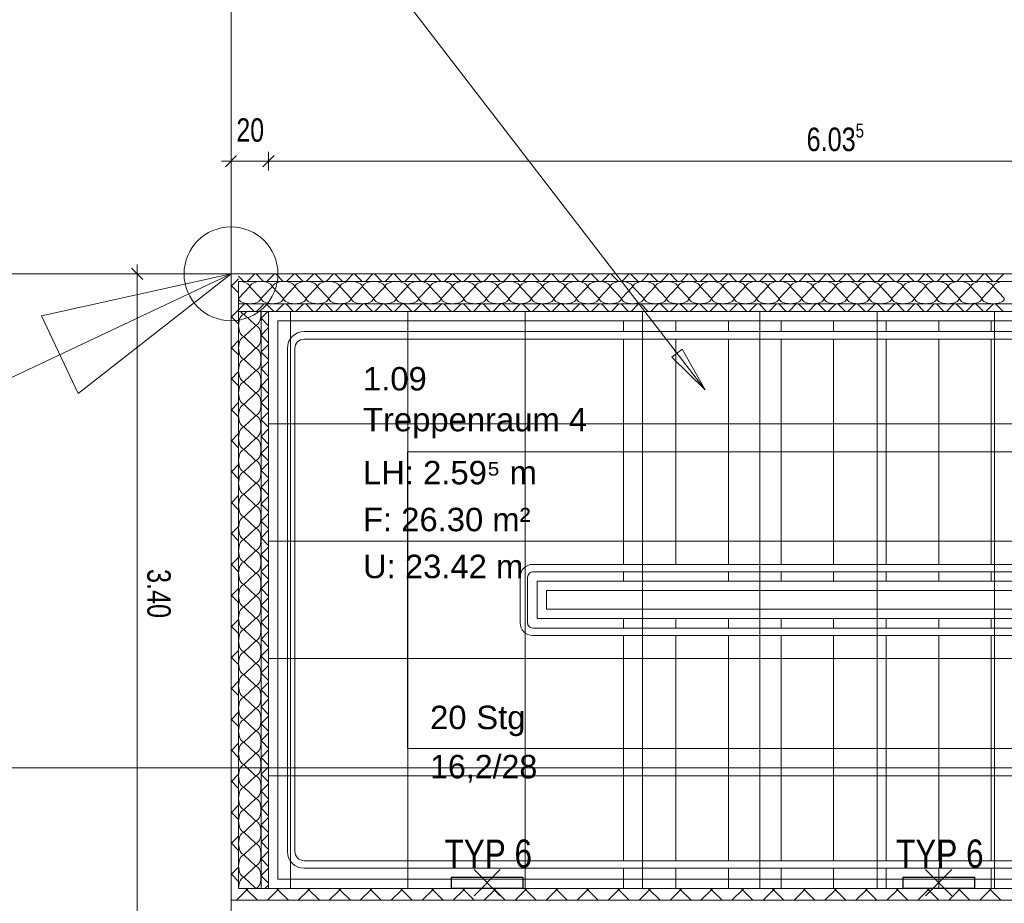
# Model space of a CAD drawing. Extents: x 1101 to 1942, y 41 to 882.
# Tile 70 of 104: x 1280 to 1385, y 690 to 785. Entities that reach past the tile are written whole.
import ezdxf
from ezdxf.lldxf.tags import DXFTag

# ---------------------------------------------------------------- set-up
doc = ezdxf.new("R2010")
doc.units = 0
doc.layers.get('0').update_dxf_attribs({"lineweight": 13})
for name, color, linetype, lineweight in [('Axen', 7, 'Continuous', 25), ('Beschriftung', 7, 'Continuous', 25), ('BI_X_Geometrie', 7, 'Continuous', 13), ('Deckenspiegel', 7, 'Continuous', 25), ('Fullfläche', 7, 'Continuous', 25), ('Maßlinien', 7, 'Continuous', 25), ('Räume', 7, 'Continuous', 25), ('Treppen', 7, 'Continuous', 25), ('Wände', 7, 'Continuous', 25)]:
    doc.layers.add(name, color=color, linetype=linetype, lineweight=lineweight)
doc.layers.add('BI_E_Licht', color=7, linetype='Continuous', lineweight=25, true_color=0xff6600)
doc.layers.add('X_Einfuegepunkt-A01FN4SOLQ', color=3, linetype='Continuous', lineweight=25, true_color=0x00ff00)
doc.styles.get("Standard").update_dxf_attribs({"font": 'arial.ttf'})
tags = doc.linetypes.add('ALL_S25', pattern=[0.001, 0, -0.001]).pattern_tags.tags
tags[6:7] = [DXFTag(74, 4), DXFTag(75, 0), DXFTag(340, '0'), DXFTag(46, 1.0), DXFTag(50, 0.0), DXFTag(44, 0.0), DXFTag(45, 0.0)]
tags[4:5] = [DXFTag(74, 4), DXFTag(75, 0), DXFTag(340, '0'), DXFTag(46, 1.0), DXFTag(50, 0.0), DXFTag(44, 0.0), DXFTag(45, 0.0)]

# ---------------------------------------------------------------- blocks, each defined once
blk = doc.blocks.new('Referenz-A03CP7TX1H', base_point=(1202.26, 90.13))
at = {"layer": 'Axen', "color": 0, "linetype": 'ALL_S25', "lineweight": -2, "ltscale": 0.13}
for p, q in [((1302.3, 90.13), (1302.3, 825.65)), ((1661.9, 757.45), (1222.39, 757.45))]:
    blk.add_line(p, q, dxfattribs=at)
at = {"layer": 'Beschriftung', "color": 0, "lineweight": -2}
for p, q in [((1352.8, 745.1), (1293.91, 821.6)), ((1349.26, 748.56), (1350.37, 749.41)), ((1349.26, 748.56), (1350.37, 749.41)), ((1349.81, 748.99), (1349.6, 749.26)), ((1350.37, 749.41), (1352.8, 745.1)), ((1350.37, 749.41), (1352.8, 745.1)), ((1352.8, 745.1), (1349.26, 748.56)), ((1352.8, 745.1), (1349.26, 748.56))]:
    blk.add_line(p, q, dxfattribs=at)
at = {"layer": 'Deckenspiegel', "color": 0, "lineweight": -2}
for p, q in [((1473.5, 753.45), (1306.3, 753.45)), ((1306.3, 753.45), (1306.3, 691.95)), ((1308.65, 691.95), (1308.65, 753.45)), ((1321.15, 691.95), (1321.15, 753.45)), ((1333.65, 691.95), (1333.65, 753.45)), ((1346.15, 691.95), (1346.15, 753.45)), ((1358.65, 691.95), (1358.65, 753.45)), ((1371.15, 691.95), (1371.15, 753.45)), ((1383.65, 691.95), (1383.65, 753.45)), ((1306.3, 741.45), (1473.5, 741.45)), ((1306.3, 728.95), (1473.5, 728.95)), ((1306.3, 716.45), (1473.5, 716.45)), ((1306.3, 703.95), (1473.5, 703.95)), ((1306.3, 691.95), (1473.5, 691.95))]:
    blk.add_line(p, q, dxfattribs=at)
at = {"layer": 'Fullfläche', "color": 0, "lineweight": -2}
for p, q in [((1304.82, 757.45), (1304.02, 756.65)), ((1304.97, 757.45), (1305.77, 756.65)), ((1306.92, 757.45), (1306.12, 756.65)), ((1307.07, 757.45), (1307.87, 756.65)), ((1309.02, 757.45), (1308.22, 756.65)), ((1309.17, 757.45), (1309.97, 756.65)), ((1311.12, 757.45), (1310.32, 756.65)), ((1311.27, 757.45), (1312.07, 756.65)), ((1313.22, 757.45), (1312.42, 756.65)), ((1313.37, 757.45), (1314.17, 756.65)), ((1315.32, 757.45), (1314.52, 756.65)), ((1315.47, 757.45), (1316.27, 756.65)), ((1317.42, 757.45), (1316.62, 756.65)), ((1317.57, 757.45), (1318.37, 756.65)), ((1319.52, 757.45), (1318.72, 756.65)), ((1319.67, 757.45), (1320.47, 756.65)), ((1321.62, 757.45), (1320.82, 756.65)), ((1321.77, 757.45), (1322.57, 756.65)), ((1323.72, 757.45), (1322.92, 756.65)), ((1323.87, 757.45), (1324.67, 756.65)), ((1325.82, 757.45), (1325.02, 756.65)), ((1325.97, 757.45), (1326.77, 756.65)), ((1327.92, 757.45), (1327.12, 756.65)), ((1328.07, 757.45), (1328.87, 756.65)), ((1330.02, 757.45), (1329.22, 756.65)), ((1330.17, 757.45), (1330.97, 756.65)), ((1332.12, 757.45), (1331.32, 756.65)), ((1332.27, 757.45), (1333.07, 756.65)), ((1334.22, 757.45), (1333.42, 756.65)), ((1334.37, 757.45), (1335.17, 756.65)), ((1336.32, 757.45), (1335.52, 756.65)), ((1336.47, 757.45), (1337.27, 756.65)), ((1338.42, 757.45), (1337.62, 756.65)), ((1338.57, 757.45), (1339.37, 756.65)), ((1340.52, 757.45), (1339.72, 756.65)), ((1340.67, 757.45), (1341.47, 756.65)), ((1342.62, 757.45), (1341.82, 756.65)), ((1342.77, 757.45), (1343.57, 756.65)), ((1344.72, 757.45), (1343.92, 756.65)), ((1344.87, 757.45), (1345.67, 756.65)), ((1346.82, 757.45), (1346.02, 756.65)), ((1346.97, 757.45), (1347.77, 756.65)), ((1348.92, 757.45), (1348.12, 756.65)), ((1349.07, 757.45), (1349.87, 756.65)), ((1351.02, 757.45), (1350.22, 756.65)), ((1351.17, 757.45), (1351.97, 756.65)), ((1353.12, 757.45), (1352.32, 756.65)), ((1353.27, 757.45), (1354.07, 756.65)), ((1355.22, 757.45), (1354.42, 756.65)), ((1355.37, 757.45), (1356.17, 756.65)), ((1357.32, 757.45), (1356.52, 756.65)), ((1357.47, 757.45), (1358.27, 756.65)), ((1359.42, 757.45), (1358.62, 756.65)), ((1359.57, 757.45), (1360.37, 756.65)), ((1361.52, 757.45), (1360.72, 756.65)), ((1361.67, 757.45), (1362.47, 756.65)), ((1363.62, 757.45), (1362.82, 756.65)), ((1363.77, 757.45), (1364.57, 756.65)), ((1365.72, 757.45), (1364.92, 756.65)), ((1365.87, 757.45), (1366.67, 756.65)), ((1367.82, 757.45), (1367.02, 756.65)), ((1367.97, 757.45), (1368.77, 756.65)), ((1369.92, 757.45), (1369.12, 756.65)), ((1370.07, 757.45), (1370.87, 756.65)), ((1372.02, 757.45), (1371.22, 756.65)), ((1372.17, 757.45), (1372.97, 756.65)), ((1374.12, 757.45), (1373.32, 756.65)), ((1374.27, 757.45), (1375.07, 756.65)), ((1376.22, 757.45), (1375.42, 756.65)), ((1376.37, 757.45), (1377.17, 756.65)), ((1378.32, 757.45), (1377.52, 756.65)), ((1378.47, 757.45), (1379.27, 756.65)), ((1380.42, 757.45), (1379.62, 756.65)), ((1380.57, 757.45), (1381.37, 756.65)), ((1382.52, 757.45), (1381.72, 756.65)), ((1382.67, 757.45), (1383.47, 756.65)), ((1384.62, 757.45), (1383.82, 756.65)), ((1302.3, 756.13), (1303.1, 756.93)), ((1303.1, 757.21), (1303.67, 756.65)), ((1302.3, 756.21), (1303.1, 755.41)), ((1303.12, 754.85), (1304.27, 756.05)), ((1304.32, 756.05), (1305.47, 754.85)), ((1305.52, 754.85), (1306.67, 756.05)), ((1306.72, 756.05), (1307.87, 754.85)), ((1307.92, 754.85), (1309.07, 756.05)), ((1309.12, 756.05), (1310.27, 754.85)), ((1310.32, 754.85), (1311.47, 756.05)), ((1311.52, 756.05), (1312.67, 754.85)), ((1312.72, 754.85), (1313.87, 756.05)), ((1313.92, 756.05), (1315.07, 754.85)), ((1315.12, 754.85), (1316.27, 756.05)), ((1316.32, 756.05), (1317.47, 754.85)), ((1317.52, 754.85), (1318.67, 756.05)), ((1318.72, 756.05), (1319.87, 754.85)), ((1319.92, 754.85), (1321.07, 756.05)), ((1321.12, 756.05), (1322.27, 754.85)), ((1322.32, 754.85), (1323.47, 756.05)), ((1323.52, 756.05), (1324.67, 754.85)), ((1324.72, 754.85), (1325.87, 756.05)), ((1325.92, 756.05), (1327.07, 754.85)), ((1327.12, 754.85), (1328.27, 756.05)), ((1328.32, 756.05), (1329.47, 754.85)), ((1329.52, 754.85), (1330.67, 756.05)), ((1330.72, 756.05), (1331.87, 754.85)), ((1331.92, 754.85), (1333.07, 756.05)), ((1333.12, 756.05), (1334.27, 754.85)), ((1334.32, 754.85), (1335.47, 756.05)), ((1335.52, 756.05), (1336.67, 754.85)), ((1336.72, 754.85), (1337.87, 756.05)), ((1337.92, 756.05), (1339.07, 754.85)), ((1339.12, 754.85), (1340.27, 756.05)), ((1340.32, 756.05), (1341.47, 754.85)), ((1341.52, 754.85), (1342.67, 756.05)), ((1342.72, 756.05), (1343.87, 754.85)), ((1343.92, 754.85), (1345.07, 756.05)), ((1345.12, 756.05), (1346.27, 754.85)), ((1346.32, 754.85), (1347.47, 756.05)), ((1347.52, 756.05), (1348.67, 754.85)), ((1348.72, 754.85), (1349.87, 756.05)), ((1349.92, 756.05), (1351.07, 754.85)), ((1351.12, 754.85), (1352.27, 756.05)), ((1352.32, 756.05), (1353.47, 754.85)), ((1353.52, 754.85), (1354.67, 756.05)), ((1354.72, 756.05), (1355.87, 754.85)), ((1355.92, 754.85), (1357.07, 756.05)), ((1357.12, 756.05), (1358.27, 754.85)), ((1358.32, 754.85), (1359.47, 756.05)), ((1359.52, 756.05), (1360.67, 754.85)), ((1360.72, 754.85), (1361.87, 756.05)), ((1361.92, 756.05), (1363.07, 754.85)), ((1363.12, 754.85), (1364.27, 756.05)), ((1364.32, 756.05), (1365.47, 754.85)), ((1365.52, 754.85), (1366.67, 756.05)), ((1366.72, 756.05), (1367.87, 754.85)), ((1367.92, 754.85), (1369.07, 756.05)), ((1369.12, 756.05), (1370.27, 754.85)), ((1370.32, 754.85), (1371.47, 756.05)), ((1371.52, 756.05), (1372.67, 754.85)), ((1372.72, 754.85), (1373.87, 756.05)), ((1373.92, 756.05), (1375.07, 754.85)), ((1375.12, 754.85), (1376.27, 756.05)), ((1376.32, 756.05), (1377.47, 754.85)), ((1377.52, 754.85), (1378.67, 756.05)), ((1378.72, 756.05), (1379.87, 754.85)), ((1379.92, 754.85), (1381.07, 756.05)), ((1381.12, 756.05), (1382.27, 754.85)), ((1382.32, 754.85), (1383.47, 756.05)), ((1383.52, 756.05), (1384.67, 754.85)), ((1303.1, 753.62), (1303.73, 754.25)), ((1304.76, 753.45), (1303.96, 754.25)), ((1305.02, 753.45), (1305.83, 754.25)), ((1306.86, 753.45), (1306.06, 754.25)), ((1307.12, 753.45), (1307.93, 754.25)), ((1308.96, 753.45), (1308.16, 754.25)), ((1309.22, 753.45), (1310.03, 754.25)), ((1311.06, 753.45), (1310.26, 754.25)), ((1311.32, 753.45), (1312.13, 754.25)), ((1313.16, 753.45), (1312.36, 754.25)), ((1313.42, 753.45), (1314.23, 754.25)), ((1315.26, 753.45), (1314.46, 754.25)), ((1315.52, 753.45), (1316.33, 754.25)), ((1317.36, 753.45), (1316.56, 754.25)), ((1317.62, 753.45), (1318.43, 754.25)), ((1319.46, 753.45), (1318.66, 754.25)), ((1319.72, 753.45), (1320.52, 754.25)), ((1321.56, 753.45), (1320.76, 754.25)), ((1321.82, 753.45), (1322.62, 754.25)), ((1323.66, 753.45), (1322.86, 754.25)), ((1323.92, 753.45), (1324.72, 754.25)), ((1325.76, 753.45), (1324.96, 754.25)), ((1326.02, 753.45), (1326.82, 754.25)), ((1327.86, 753.45), (1327.06, 754.25)), ((1328.12, 753.45), (1328.92, 754.25)), ((1329.96, 753.45), (1329.16, 754.25)), ((1330.22, 753.45), (1331.02, 754.25)), ((1332.06, 753.45), (1331.26, 754.25)), ((1332.32, 753.45), (1333.12, 754.25)), ((1334.16, 753.45), (1333.36, 754.25)), ((1334.42, 753.45), (1335.22, 754.25)), ((1336.26, 753.45), (1335.46, 754.25)), ((1336.52, 753.45), (1337.32, 754.25)), ((1338.36, 753.45), (1337.56, 754.25)), ((1338.62, 753.45), (1339.42, 754.25)), ((1340.46, 753.45), (1339.66, 754.25)), ((1340.72, 753.45), (1341.52, 754.25)), ((1342.56, 753.45), (1341.76, 754.25)), ((1342.82, 753.45), (1343.62, 754.25)), ((1344.66, 753.45), (1343.86, 754.25)), ((1344.92, 753.45), (1345.72, 754.25)), ((1346.76, 753.45), (1345.96, 754.25)), ((1347.02, 753.45), (1347.82, 754.25)), ((1348.86, 753.45), (1348.06, 754.25)), ((1349.12, 753.45), (1349.92, 754.25)), ((1350.96, 753.45), (1350.16, 754.25)), ((1351.22, 753.45), (1352.02, 754.25)), ((1353.06, 753.45), (1352.26, 754.25)), ((1353.32, 753.45), (1354.12, 754.25)), ((1355.16, 753.45), (1354.36, 754.25)), ((1355.42, 753.45), (1356.22, 754.25)), ((1357.26, 753.45), (1356.46, 754.25)), ((1357.52, 753.45), (1358.32, 754.25)), ((1359.36, 753.45), (1358.56, 754.25)), ((1359.62, 753.45), (1360.42, 754.25)), ((1361.46, 753.45), (1360.66, 754.25)), ((1361.72, 753.45), (1362.52, 754.25)), ((1363.56, 753.45), (1362.76, 754.25)), ((1363.82, 753.45), (1364.62, 754.25)), ((1365.66, 753.45), (1364.86, 754.25)), ((1365.92, 753.45), (1366.72, 754.25)), ((1367.76, 753.45), (1366.96, 754.25)), ((1368.02, 753.45), (1368.82, 754.25)), ((1369.86, 753.45), (1369.06, 754.25)), ((1370.12, 753.45), (1370.92, 754.25)), ((1371.96, 753.45), (1371.16, 754.25)), ((1372.22, 753.45), (1373.02, 754.25)), ((1374.06, 753.45), (1373.26, 754.25)), ((1374.32, 753.45), (1375.12, 754.25)), ((1376.16, 753.45), (1375.36, 754.25)), ((1376.42, 753.45), (1377.22, 754.25)), ((1378.26, 753.45), (1377.46, 754.25)), ((1378.52, 753.45), (1379.32, 754.25)), ((1380.36, 753.45), (1379.56, 754.25)), ((1380.62, 753.45), (1381.42, 754.25)), ((1382.46, 753.45), (1381.66, 754.25)), ((1382.72, 753.45), (1383.52, 754.25)), ((1384.56, 753.45), (1383.76, 754.25)), ((1302.3, 752.83), (1303.1, 753.63)), ((1303.7, 753.17), (1303.99, 753.45)), ((1305.5, 752.73), (1306.22, 753.45)), ((1302.3, 752.91), (1303.1, 752.11)), ((1304.9, 751.97), (1303.7, 753.12)), ((1305.5, 752.71), (1306.3, 751.91)), ((1303.7, 750.77), (1304.9, 751.92)), ((1305.5, 750.93), (1306.3, 751.72)), ((1302.3, 749.53), (1303.1, 750.33)), ((1304.9, 749.57), (1303.7, 750.72)), ((1305.5, 750.91), (1306.3, 750.11)), ((1302.3, 749.61), (1303.1, 748.81)), ((1303.7, 748.37), (1304.9, 749.52)), ((1305.5, 749.13), (1306.3, 749.92)), ((1305.5, 749.11), (1306.3, 748.31)), ((1304.9, 747.17), (1303.7, 748.32)), ((1305.5, 747.33), (1306.3, 748.12)), ((1302.3, 746.23), (1303.1, 747.03)), ((1303.7, 745.97), (1304.9, 747.12)), ((1305.5, 747.31), (1306.3, 746.51)), ((1302.3, 746.31), (1303.1, 745.51)), ((1304.9, 744.77), (1303.7, 745.92)), ((1305.5, 745.53), (1306.3, 746.32)), ((1305.5, 745.51), (1306.3, 744.71)), ((1303.7, 743.57), (1304.9, 744.72)), ((1305.5, 743.73), (1306.3, 744.52)), ((1302.3, 742.93), (1303.1, 743.73)), ((1302.3, 743.01), (1303.1, 742.21)), ((1304.9, 742.37), (1303.7, 743.52)), ((1305.5, 743.71), (1306.3, 742.91)), ((1305.5, 741.93), (1306.3, 742.72)), ((1303.7, 741.17), (1304.9, 742.32)), ((1305.5, 741.91), (1306.3, 741.11)), ((1304.9, 739.97), (1303.7, 741.12)), ((1305.5, 740.13), (1306.3, 740.92)), ((1302.3, 739.63), (1303.1, 740.43)), ((1302.3, 739.71), (1303.1, 738.91)), ((1303.7, 738.77), (1304.9, 739.92)), ((1305.5, 740.11), (1306.3, 739.31)), ((1304.9, 737.57), (1303.7, 738.72)), ((1305.5, 738.33), (1306.3, 739.12)), ((1303.7, 736.37), (1304.9, 737.52)), ((1305.5, 738.31), (1306.3, 737.51)), ((1302.3, 736.33), (1303.1, 737.13)), ((1302.3, 736.41), (1303.1, 735.61)), ((1305.5, 736.53), (1306.3, 737.32)), ((1305.5, 736.51), (1306.3, 735.71)), ((1304.9, 735.17), (1303.7, 736.32)), ((1305.5, 734.73), (1306.3, 735.52)), ((1303.7, 733.97), (1304.9, 735.12)), ((1305.5, 734.71), (1306.3, 733.91)), ((1302.3, 733.03), (1303.1, 733.83)), ((1304.9, 732.77), (1303.7, 733.92)), ((1305.5, 732.93), (1306.3, 733.72)), ((1302.3, 733.11), (1303.1, 732.31)), ((1303.7, 731.57), (1304.9, 732.72)), ((1305.5, 732.91), (1306.3, 732.11)), ((1304.9, 730.37), (1303.7, 731.52)), ((1305.5, 731.13), (1306.3, 731.92)), ((1302.3, 729.73), (1303.1, 730.53)), ((1303.7, 729.17), (1304.9, 730.32)), ((1305.5, 731.11), (1306.3, 730.31)), ((1305.5, 729.33), (1306.3, 730.12)), ((1302.3, 729.81), (1303.1, 729.01)), ((1304.9, 727.97), (1303.7, 729.12)), ((1305.5, 729.31), (1306.3, 728.51)), ((1305.5, 727.53), (1306.3, 728.32)), ((1302.3, 726.43), (1303.1, 727.23)), ((1303.7, 726.77), (1304.9, 727.92)), ((1305.5, 727.51), (1306.3, 726.71)), ((1302.3, 726.51), (1303.1, 725.71)), ((1304.9, 725.57), (1303.7, 726.72)), ((1305.5, 725.73), (1306.3, 726.52)), ((1303.7, 724.37), (1304.9, 725.52)), ((1305.5, 725.71), (1306.3, 724.91)), ((1302.3, 723.13), (1303.1, 723.93)), ((1304.9, 723.17), (1303.7, 724.32)), ((1305.5, 723.93), (1306.3, 724.72)), ((1305.5, 723.91), (1306.3, 723.11)), ((1302.3, 723.21), (1303.1, 722.41)), ((1303.7, 721.97), (1304.9, 723.12)), ((1305.5, 722.13), (1306.3, 722.92)), ((1304.9, 720.77), (1303.7, 721.92)), ((1305.5, 722.11), (1306.3, 721.31)), ((1303.7, 719.57), (1304.9, 720.72)), ((1305.5, 720.33), (1306.3, 721.12)), ((1302.3, 719.83), (1303.1, 720.63)), ((1302.3, 719.91), (1303.1, 719.11)), ((1305.5, 720.31), (1306.3, 719.51)), ((1304.9, 718.37), (1303.7, 719.52)), ((1305.5, 718.53), (1306.3, 719.32)), ((1303.7, 717.17), (1304.9, 718.32)), ((1305.5, 718.51), (1306.3, 717.71)), ((1305.5, 716.73), (1306.3, 717.52)), ((1302.3, 716.53), (1303.1, 717.33)), ((1302.3, 716.61), (1303.1, 715.81)), ((1304.9, 715.97), (1303.7, 717.12)), ((1305.5, 716.71), (1306.3, 715.91)), ((1303.7, 714.77), (1304.9, 715.92)), ((1305.5, 714.93), (1306.3, 715.72)), ((1304.9, 713.57), (1303.7, 714.72)), ((1305.5, 714.91), (1306.3, 714.11)), ((1302.3, 713.23), (1303.1, 714.03)), ((1303.7, 712.37), (1304.9, 713.52)), ((1305.5, 713.12), (1306.3, 713.92)), ((1302.3, 713.31), (1303.1, 712.51)), ((1304.9, 711.17), (1303.7, 712.32)), ((1305.5, 713.11), (1306.3, 712.31)), ((1305.5, 711.32), (1306.3, 712.12)), ((1305.5, 711.31), (1306.3, 710.51)), ((1302.3, 709.93), (1303.1, 710.73)), ((1303.7, 709.97), (1304.9, 711.12)), ((1305.5, 709.52), (1306.3, 710.32)), ((1302.3, 710.01), (1303.1, 709.21)), ((1304.9, 708.77), (1303.7, 709.92)), ((1305.5, 709.51), (1306.3, 708.71)), ((1303.7, 707.57), (1304.9, 708.72)), ((1305.5, 707.72), (1306.3, 708.52)), ((1302.3, 706.63), (1303.1, 707.43)), ((1304.9, 706.37), (1303.7, 707.52)), ((1305.5, 707.71), (1306.3, 706.91)), ((1302.3, 706.71), (1303.1, 705.91)), ((1303.7, 705.17), (1304.9, 706.32)), ((1305.5, 705.92), (1306.3, 706.72)), ((1304.9, 703.97), (1303.7, 705.12)), ((1305.5, 705.91), (1306.3, 705.11)), ((1302.3, 703.33), (1303.1, 704.13)), ((1303.7, 702.77), (1304.9, 703.92)), ((1305.5, 704.12), (1306.3, 704.92)), ((1305.5, 704.11), (1306.3, 703.31)), ((1302.3, 703.41), (1303.1, 702.61)), ((1305.5, 702.32), (1306.3, 703.12)), ((1304.9, 701.57), (1303.7, 702.72)), ((1305.5, 702.31), (1306.3, 701.51)), ((1302.31, 700.03), (1303.11, 700.83)), ((1303.7, 700.37), (1304.9, 701.52)), ((1305.5, 700.52), (1306.3, 701.32)), ((1302.31, 700.1), (1303.11, 699.31)), ((1304.9, 699.17), (1303.7, 700.32)), ((1305.5, 700.51), (1306.3, 699.71)), ((1303.7, 697.97), (1304.9, 699.12)), ((1305.5, 698.72), (1306.3, 699.52)), ((1305.5, 698.71), (1306.3, 697.91)), ((1304.9, 696.77), (1303.7, 697.92)), ((1305.5, 696.92), (1306.3, 697.72)), ((1302.31, 696.73), (1303.11, 697.53)), ((1302.31, 696.8), (1303.11, 696.01)), ((1303.7, 695.57), (1304.9, 696.72)), ((1305.5, 696.91), (1306.3, 696.11)), ((1304.9, 694.37), (1303.7, 695.52)), ((1305.5, 695.12), (1306.3, 695.92)), ((1305.5, 695.11), (1306.3, 694.31)), ((1302.31, 693.43), (1303.11, 694.23)), ((1302.31, 693.5), (1303.11, 692.7)), ((1303.7, 693.17), (1304.9, 694.32)), ((1305.5, 693.32), (1306.3, 694.12)), ((1304.9, 691.97), (1303.7, 693.12)), ((1305.5, 693.31), (1306.3, 692.51)), ((1303.99, 691.82), (1302.87, 690.7)), ((1303.86, 691.95), (1303.99, 691.82)), ((1304.12, 691.95), (1304, 691.82)), ((1304, 691.82), (1305.12, 690.7)), ((1305.92, 691.95), (1306.3, 692.32)), ((1307.29, 691.82), (1306.17, 690.7)), ((1307.16, 691.95), (1307.29, 691.82)), ((1307.42, 691.95), (1307.3, 691.82)), ((1307.3, 691.82), (1308.42, 690.7)), ((1310.59, 691.82), (1309.47, 690.7)), ((1310.46, 691.95), (1310.59, 691.82)), ((1310.72, 691.95), (1310.6, 691.82)), ((1310.6, 691.82), (1311.72, 690.7)), ((1313.89, 691.82), (1312.77, 690.7)), ((1313.76, 691.95), (1313.89, 691.82)), ((1314.02, 691.95), (1313.9, 691.82)), ((1313.9, 691.82), (1315.02, 690.7)), ((1317.19, 691.82), (1316.07, 690.7)), ((1317.06, 691.95), (1317.19, 691.82)), ((1317.32, 691.95), (1317.2, 691.82)), ((1317.2, 691.82), (1318.31, 690.7)), ((1320.49, 691.82), (1319.37, 690.7)), ((1320.36, 691.95), (1320.49, 691.82)), ((1320.62, 691.95), (1320.5, 691.82)), ((1320.5, 691.82), (1321.61, 690.7)), ((1323.79, 691.82), (1322.67, 690.7)), ((1323.66, 691.95), (1323.79, 691.82)), ((1323.92, 691.95), (1323.8, 691.82)), ((1323.8, 691.82), (1324.91, 690.7)), ((1327.09, 691.82), (1325.97, 690.7)), ((1326.96, 691.95), (1327.09, 691.82)), ((1327.22, 691.95), (1327.1, 691.82)), ((1327.1, 691.82), (1328.21, 690.7)), ((1330.39, 691.82), (1329.27, 690.7)), ((1330.26, 691.95), (1330.39, 691.82)), ((1330.52, 691.95), (1330.4, 691.82)), ((1330.4, 691.82), (1331.51, 690.7)), ((1333.69, 691.82), (1332.57, 690.7)), ((1333.56, 691.95), (1333.69, 691.82)), ((1333.82, 691.95), (1333.7, 691.82)), ((1333.7, 691.82), (1334.81, 690.7)), ((1336.99, 691.82), (1335.87, 690.7)), ((1336.86, 691.95), (1336.99, 691.82)), ((1337.12, 691.95), (1337, 691.82)), ((1337, 691.82), (1338.11, 690.7)), ((1340.29, 691.82), (1339.17, 690.7)), ((1340.16, 691.95), (1340.29, 691.82)), ((1340.42, 691.95), (1340.3, 691.82)), ((1340.3, 691.82), (1341.41, 690.7)), ((1343.59, 691.82), (1342.47, 690.7)), ((1343.46, 691.95), (1343.59, 691.82)), ((1343.72, 691.95), (1343.6, 691.82)), ((1343.6, 691.82), (1344.71, 690.7)), ((1346.89, 691.82), (1345.77, 690.7)), ((1346.76, 691.95), (1346.89, 691.82)), ((1347.02, 691.95), (1346.9, 691.82)), ((1346.9, 691.82), (1348.01, 690.7)), ((1350.19, 691.82), (1349.07, 690.7)), ((1350.06, 691.95), (1350.19, 691.82)), ((1350.32, 691.95), (1350.2, 691.82)), ((1350.2, 691.82), (1351.31, 690.7)), ((1353.49, 691.82), (1352.37, 690.7)), ((1353.36, 691.95), (1353.49, 691.82)), ((1353.62, 691.95), (1353.5, 691.82)), ((1353.5, 691.82), (1354.61, 690.7)), ((1356.79, 691.82), (1355.67, 690.7)), ((1356.66, 691.95), (1356.79, 691.82)), ((1356.92, 691.95), (1356.8, 691.82)), ((1356.8, 691.82), (1357.91, 690.7)), ((1360.09, 691.82), (1358.98, 690.7)), ((1359.96, 691.95), (1360.09, 691.82)), ((1360.22, 691.95), (1360.1, 691.82)), ((1360.1, 691.82), (1361.21, 690.7)), ((1363.39, 691.82), (1362.28, 690.7)), ((1363.26, 691.95), (1363.39, 691.82)), ((1363.52, 691.95), (1363.4, 691.82)), ((1363.4, 691.82), (1364.51, 690.7)), ((1366.69, 691.82), (1365.58, 690.7)), ((1366.56, 691.95), (1366.69, 691.82)), ((1366.82, 691.95), (1366.7, 691.82)), ((1366.7, 691.82), (1367.81, 690.71)), ((1369.99, 691.82), (1368.88, 690.71)), ((1369.86, 691.95), (1369.99, 691.82)), ((1370.12, 691.95), (1370, 691.82)), ((1370, 691.82), (1371.11, 690.71)), ((1373.29, 691.82), (1372.18, 690.71)), ((1373.16, 691.95), (1373.29, 691.82)), ((1373.42, 691.95), (1373.3, 691.82)), ((1373.3, 691.82), (1374.41, 690.71)), ((1376.59, 691.82), (1375.48, 690.71)), ((1376.46, 691.95), (1376.59, 691.82)), ((1376.72, 691.95), (1376.6, 691.82)), ((1376.6, 691.82), (1377.71, 690.71)), ((1379.89, 691.82), (1378.78, 690.71)), ((1379.76, 691.95), (1379.89, 691.82)), ((1380.02, 691.95), (1379.9, 691.82)), ((1379.9, 691.82), (1381.01, 690.71)), ((1383.19, 691.82), (1382.08, 690.71)), ((1383.07, 691.95), (1383.19, 691.82)), ((1383.32, 691.95), (1383.2, 691.82)), ((1383.2, 691.82), (1384.31, 690.71)), ((1302.87, 690.7), (1303.11, 690.93))]:
    blk.add_line(p, q, dxfattribs=at)
for centre, major_axis, start_param, end_param in [((1303.1, 756.05), (1.18, 0), 0, 1.570795), ((1305.5, 756.05), (1.18, 0), 1.570796, 3.141593), ((1305.5, 756.05), (1.18, 0), 0, 1.570796), ((1307.9, 756.05), (1.18, 0), 1.570796, 3.141593), ((1307.9, 756.05), (1.18, 0), 0, 1.570796), ((1310.3, 756.05), (1.18, 0), 1.570796, 3.141593), ((1310.3, 756.05), (1.18, 0), 0, 1.570796), ((1312.7, 756.05), (1.18, 0), 1.570796, 3.141593), ((1312.7, 756.05), (1.18, 0), 0, 1.570796), ((1315.1, 756.05), (1.18, 0), 1.570796, 3.141593), ((1315.1, 756.05), (1.18, 0), 0, 1.570796), ((1317.5, 756.05), (1.18, 0), 1.570796, 3.141593), ((1317.5, 756.05), (1.18, 0), 0, 1.570796), ((1319.9, 756.05), (1.18, 0), 1.570796, 3.141593), ((1319.9, 756.05), (1.18, 0), 0, 1.570796), ((1322.3, 756.05), (1.18, 0), 1.570796, 3.141593), ((1322.3, 756.05), (1.18, 0), 0, 1.570796), ((1324.7, 756.05), (1.18, 0), 1.570796, 3.141593), ((1324.7, 756.05), (1.18, 0), 0, 1.570796), ((1327.1, 756.05), (1.18, 0), 1.570796, 3.141593), ((1327.1, 756.05), (1.18, 0), 0, 1.570796), ((1329.5, 756.05), (1.18, 0), 1.570796, 3.141593), ((1329.5, 756.05), (1.18, 0), 0, 1.570796), ((1331.9, 756.05), (1.18, 0), 1.570796, 3.141593), ((1331.9, 756.05), (1.18, 0), 0, 1.570796), ((1334.3, 756.05), (1.18, 0), 1.570796, 3.141593), ((1334.3, 756.05), (1.18, 0), 0, 1.570796), ((1336.7, 756.05), (1.18, 0), 1.570796, 3.141593), ((1336.7, 756.05), (1.18, 0), 0, 1.570796), ((1339.1, 756.05), (1.18, 0), 1.570796, 3.141593), ((1339.1, 756.05), (1.18, 0), 0, 1.570796), ((1341.5, 756.05), (1.18, 0), 1.570796, 3.141593), ((1341.5, 756.05), (1.18, 0), 0, 1.570796), ((1343.9, 756.05), (1.18, 0), 1.570796, 3.141593), ((1343.9, 756.05), (1.18, 0), 0, 1.570796), ((1346.3, 756.05), (1.18, 0), 1.570796, 3.141593), ((1346.3, 756.05), (1.18, 0), 0, 1.570796), ((1348.7, 756.05), (1.18, 0), 1.570796, 3.141593), ((1348.7, 756.05), (1.18, 0), 0, 1.570796), ((1351.1, 756.05), (1.18, 0), 1.570796, 3.141593), ((1351.1, 756.05), (1.18, 0), 0, 1.570796), ((1353.5, 756.05), (1.18, 0), 1.570796, 3.141593), ((1353.5, 756.05), (1.18, 0), 0, 1.570796), ((1355.9, 756.05), (1.18, 0), 1.570796, 3.141593), ((1355.9, 756.05), (1.18, 0), 0, 1.570796), ((1358.3, 756.05), (1.18, 0), 1.570796, 3.141593), ((1358.3, 756.05), (1.18, 0), 0, 1.570796), ((1360.7, 756.05), (1.18, 0), 1.570796, 3.141593), ((1360.7, 756.05), (1.18, 0), 0, 1.570796), ((1363.1, 756.05), (1.18, 0), 1.570796, 3.141593), ((1363.1, 756.05), (1.18, 0), 0, 1.570796), ((1365.5, 756.05), (1.18, 0), 1.570796, 3.141593), ((1365.5, 756.05), (1.18, 0), 0, 1.570796), ((1367.9, 756.05), (1.18, 0), 1.570796, 3.141593), ((1367.9, 756.05), (1.18, 0), 0, 1.570796), ((1370.3, 756.05), (1.18, 0), 1.570796, 3.141593), ((1370.3, 756.05), (1.18, 0), 0, 1.570796), ((1372.7, 756.05), (1.18, 0), 1.570796, 3.141593), ((1372.7, 756.05), (1.18, 0), 0, 1.570796), ((1375.1, 756.05), (1.18, 0), 1.570796, 3.141593), ((1375.1, 756.05), (1.18, 0), 0, 1.570796), ((1377.5, 756.05), (1.18, 0), 1.570796, 3.141593), ((1377.5, 756.05), (1.18, 0), 0, 1.570796), ((1379.9, 756.05), (1.18, 0), 1.570796, 3.141593), ((1379.9, 756.05), (1.18, 0), 0, 1.570796), ((1382.3, 756.05), (1.18, 0), 1.570796, 3.141593), ((1382.3, 756.05), (1.18, 0), 0, 1.570796), ((1384.7, 756.05), (1.18, 0), 1.570796, 3.141593), ((1304.3, 754.85), (1.18, 0), 3.141593, 6.283185), ((1306.7, 754.85), (1.18, 0), 3.141593, 6.283185), ((1309.1, 754.85), (1.18, 0), 3.141593, 6.283185), ((1311.5, 754.85), (1.18, 0), 3.141593, 6.283185), ((1313.9, 754.85), (1.18, 0), 3.141593, 6.283185), ((1316.3, 754.85), (1.18, 0), 3.141593, 6.283185), ((1318.7, 754.85), (1.18, 0), 3.141593, 6.283185), ((1321.1, 754.85), (1.18, 0), 3.141593, 6.283185), ((1323.5, 754.85), (1.18, 0), 3.141593, 6.283185), ((1325.9, 754.85), (1.18, 0), 3.141593, 6.283185), ((1328.3, 754.85), (1.18, 0), 3.141593, 6.283185), ((1330.7, 754.85), (1.18, 0), 3.141593, 6.283185), ((1333.1, 754.85), (1.18, 0), 3.141593, 6.283185), ((1335.5, 754.85), (1.18, 0), 3.141593, 6.283185), ((1337.9, 754.85), (1.18, 0), 3.141593, 6.283185), ((1340.3, 754.85), (1.18, 0), 3.141593, 6.283185), ((1342.7, 754.85), (1.18, 0), 3.141593, 6.283185), ((1345.1, 754.85), (1.18, 0), 3.141593, 6.283185), ((1347.5, 754.85), (1.18, 0), 3.141593, 6.283185), ((1349.9, 754.85), (1.18, 0), 3.141593, 6.283185), ((1352.3, 754.85), (1.18, 0), 3.141593, 6.283185), ((1354.7, 754.85), (1.18, 0), 3.141593, 6.283185), ((1357.1, 754.85), (1.18, 0), 3.141593, 6.283185), ((1359.5, 754.85), (1.18, 0), 3.141593, 6.283185), ((1361.9, 754.85), (1.18, 0), 3.141593, 6.283185), ((1364.3, 754.85), (1.18, 0), 3.141593, 6.283185), ((1366.7, 754.85), (1.18, 0), 3.141593, 6.283185), ((1369.1, 754.85), (1.18, 0), 3.141593, 6.283185), ((1371.5, 754.85), (1.18, 0), 3.141593, 6.283185), ((1373.9, 754.85), (1.18, 0), 3.141593, 6.283185), ((1376.3, 754.85), (1.18, 0), 3.141593, 6.283185), ((1378.7, 754.85), (1.18, 0), 3.141593, 6.283185), ((1381.1, 754.85), (1.18, 0), 3.141593, 6.283185), ((1383.5, 754.85), (1.18, 0), 3.141593, 6.283185), ((1303.7, 754.35), (0, 1.18), 2.442345, 3.141593), ((1304.9, 753.15), (0, 1.18), 3.141593, 4.970331), ((1303.7, 751.95), (0, 1.18), 0, 1.570796), ((1303.7, 751.95), (0, 1.18), 1.570796, 3.141593), ((1304.9, 750.75), (0, 1.18), 3.141593, 6.283185), ((1303.7, 749.55), (0, 1.18), 0, 1.570796), ((1303.7, 749.55), (0, 1.18), 1.570796, 3.141593), ((1304.9, 748.35), (0, 1.18), 3.141593, 6.283185), ((1303.7, 747.15), (0, 1.18), 0, 1.570796), ((1303.7, 747.15), (0, 1.18), 1.570796, 3.141593), ((1304.9, 745.95), (0, 1.18), 3.141593, 6.283185), ((1303.7, 744.75), (0, 1.18), 0, 1.570796), ((1303.7, 744.75), (0, 1.18), 1.570796, 3.141593), ((1304.9, 743.55), (0, 1.18), 3.141593, 6.283185), ((1303.7, 742.35), (0, 1.18), 0, 1.570796), ((1303.7, 742.35), (0, 1.18), 1.570796, 3.141593), ((1304.9, 741.15), (0, 1.18), 3.141593, 6.283185), ((1303.7, 739.95), (0, 1.18), 0, 1.570796), ((1303.7, 739.95), (0, 1.18), 1.570796, 3.141593), ((1304.9, 738.75), (0, 1.18), 3.141593, 6.283185), ((1303.7, 737.55), (0, 1.18), 0, 1.570796), ((1303.7, 737.55), (0, 1.18), 1.570796, 3.141593), ((1304.9, 736.35), (0, 1.18), 3.141593, 6.283185), ((1303.7, 735.15), (0, 1.18), 0, 1.570796), ((1303.7, 735.15), (0, 1.18), 1.570796, 3.141593), ((1304.9, 733.95), (0, 1.18), 3.141593, 6.283185), ((1303.7, 732.75), (0, 1.18), 0, 1.570796), ((1303.7, 732.75), (0, 1.18), 1.570796, 3.141593), ((1304.9, 731.55), (0, 1.18), 3.141593, 6.283185), ((1303.7, 730.35), (0, 1.18), 0, 1.570796), ((1303.7, 730.35), (0, 1.18), 1.570796, 3.141593), ((1304.9, 729.15), (0, 1.18), 3.141593, 6.283185), ((1303.7, 727.95), (0, 1.18), 0, 1.570796), ((1303.7, 727.95), (0, 1.18), 1.570796, 3.141593), ((1304.9, 726.75), (0, 1.18), 3.141593, 6.283185), ((1303.7, 725.55), (0, 1.18), 0, 1.570796), ((1303.7, 725.55), (0, 1.18), 1.570796, 3.141593), ((1304.9, 724.35), (0, 1.18), 3.141593, 6.283185), ((1303.7, 723.15), (0, 1.18), 0, 1.570796), ((1303.7, 723.15), (0, 1.18), 1.570796, 3.141593), ((1304.9, 721.95), (0, 1.18), 3.141593, 6.283185), ((1303.7, 720.75), (0, 1.18), 0, 1.570796), ((1303.7, 720.75), (0, 1.18), 1.570796, 3.141593), ((1304.9, 719.55), (0, 1.18), 3.141593, 6.283185), ((1303.7, 718.35), (0, 1.18), 0, 1.570796), ((1303.7, 718.35), (0, 1.18), 1.570796, 3.141593), ((1304.9, 717.15), (0, 1.18), 3.141593, 6.283185), ((1303.7, 715.95), (0, 1.18), 0, 1.570796), ((1303.7, 715.95), (0, 1.18), 1.570796, 3.141593), ((1304.9, 714.75), (0, 1.18), 3.141593, 6.283185), ((1303.7, 713.55), (0, 1.18), 0, 1.570796), ((1303.7, 713.55), (0, 1.18), 1.570796, 3.141593), ((1304.9, 712.35), (0, 1.18), 3.141593, 6.283185), ((1303.7, 711.15), (0, 1.18), 0, 1.570796), ((1303.7, 711.15), (0, 1.18), 1.570796, 3.141593), ((1304.9, 709.95), (0, 1.18), 3.141593, 6.283185), ((1303.7, 708.75), (0, 1.18), 0, 1.570796), ((1303.7, 708.75), (0, 1.18), 1.570796, 3.141593), ((1304.9, 707.55), (0, 1.18), 3.141593, 6.283185), ((1303.7, 706.35), (0, 1.18), 0, 1.570796), ((1303.7, 706.35), (0, 1.18), 1.570796, 3.141593), ((1304.9, 705.15), (0, 1.18), 3.141593, 6.283185), ((1303.7, 703.95), (0, 1.18), 0, 1.570796), ((1303.7, 703.95), (0, 1.18), 1.570796, 3.141593), ((1304.9, 702.75), (0, 1.18), 3.141593, 6.283185), ((1303.7, 701.55), (0, 1.18), 0, 1.570796), ((1303.7, 701.55), (0, 1.18), 1.570796, 3.141593), ((1304.9, 700.35), (0, 1.18), 3.141593, 6.283185), ((1303.7, 699.15), (0, 1.18), 0, 1.570796), ((1303.7, 699.15), (0, 1.18), 1.570796, 3.141593), ((1304.9, 697.95), (0, 1.18), 3.141593, 6.283185), ((1303.7, 696.75), (0, 1.18), 0, 1.570796), ((1303.7, 696.75), (0, 1.18), 1.570796, 3.141593), ((1304.9, 695.55), (0, 1.18), 3.141593, 6.283185), ((1303.7, 694.35), (0, 1.18), 0, 1.570796), ((1303.7, 694.35), (0, 1.18), 1.570796, 3.141593), ((1304.9, 693.15), (0, 1.18), 3.141593, 6.283185), ((1303.7, 691.95), (0, 1.18), 0, 1.570796)]:
    blk.add_ellipse(centre, major_axis=major_axis, ratio=0.5, start_param=start_param, end_param=end_param, dxfattribs=at)
at = {"layer": 'Maßlinien', "color": 0, "lineweight": -2}
for p, q in [((1301.7, 768.85), (1302.9, 770.05)), ((1302.3, 769.45), (1302.3, 770.45)), ((1305.7, 768.85), (1306.9, 770.05)), ((1306.3, 769.45), (1306.3, 770.45)), ((1302.3, 769.45), (1301.3, 769.45)), ((1302.3, 769.45), (1302.3, 768.45)), ((1302.3, 769.45), (1306.3, 769.45)), ((1306.3, 769.45), (1306.3, 768.45)), ((1306.3, 769.45), (1349.56, 769.45)), ((1349.56, 769.45), (1427, 769.45)), ((1292.3, 757.45), (1292.3, 758.45)), ((1292.3, 757.45), (1291.3, 757.45)), ((1292.9, 756.85), (1291.7, 758.05)), ((1292.3, 757.45), (1293.3, 757.45)), ((1292.3, 689.45), (1292.3, 757.45))]:
    blk.add_line(p, q, dxfattribs=at)
at = {"layer": 'Treppen', "color": 0, "lineweight": -2}
for p, q in [((1306.3, 691.95), (1306.3, 753.45)), ((1360.29, 753.45), (1306.3, 753.45)), ((1406.1, 753.45), (1360.29, 753.45)), ((1359.9, 752.45), (1307.3, 752.45)), ((1307.3, 692.95), (1307.3, 752.45)), ((1344.1, 751.29), (1344.1, 752.45)), ((1349.7, 751.29), (1349.7, 752.45)), ((1355.3, 751.29), (1355.3, 752.45)), ((1406.1, 752.45), (1359.9, 752.45)), ((1360.9, 751.29), (1360.9, 752.45)), ((1366.5, 751.29), (1366.5, 752.45)), ((1372.1, 751.29), (1372.1, 752.45)), ((1377.7, 751.29), (1377.7, 752.45)), ((1383.3, 751.29), (1383.3, 752.45)), ((1406.1, 751.29), (1310.1, 751.29)), ((1359.19, 750.49), (1310.1, 750.49)), ((1344.1, 726.49), (1344.1, 750.49)), ((1349.7, 726.49), (1349.7, 750.49)), ((1355.3, 743.61), (1355.3, 750.49)), ((1406.1, 750.49), (1359.19, 750.49)), ((1360.9, 726.49), (1360.9, 750.49)), ((1366.5, 726.49), (1366.5, 750.49)), ((1372.1, 726.49), (1372.1, 750.49)), ((1377.7, 726.49), (1377.7, 750.49)), ((1383.3, 726.49), (1383.3, 750.49)), ((1308.3, 695.91), (1308.3, 749.49)), ((1309.1, 695.91), (1309.1, 749.49)), ((1355.3, 726.49), (1355.3, 743.61)), ((1394.5, 738.5), (1321.1, 738.47)), ((1321.1, 738.47), (1321.1, 706.87)), ((1349.8, 726.49), (1334.45, 726.49)), ((1406.1, 726.49), (1349.6, 726.49)), ((1333.1, 720.26), (1333.1, 725.14)), ((1333.9, 720.26), (1333.9, 725.14)), ((1349.49, 725.69), (1334.45, 725.69)), ((1344.1, 724.69), (1344.1, 725.69)), ((1406.1, 725.69), (1349.29, 725.69)), ((1355.3, 724.69), (1355.3, 725.69)), ((1360.9, 724.69), (1360.9, 725.69)), ((1366.5, 724.69), (1366.5, 725.69)), ((1372.1, 724.69), (1372.1, 725.69)), ((1377.7, 724.69), (1377.7, 725.69)), ((1383.3, 724.69), (1383.3, 725.69)), ((1349.1, 724.69), (1334.9, 724.69)), ((1334.9, 720.71), (1334.9, 724.69)), ((1406.1, 724.69), (1348.9, 724.69)), ((1348.71, 723.69), (1335.9, 723.69)), ((1335.9, 721.71), (1335.9, 723.69)), ((1405.1, 723.69), (1348.51, 723.69)), ((1411.9, 720.71), (1334.9, 720.71)), ((1410.9, 721.71), (1335.9, 721.71)), ((1344.1, 719.71), (1344.1, 720.71)), ((1349.7, 719.71), (1349.7, 720.71)), ((1355.3, 719.71), (1355.3, 720.71)), ((1360.9, 719.71), (1360.9, 720.71)), ((1366.5, 719.71), (1366.5, 720.71)), ((1372.1, 719.71), (1372.1, 720.71)), ((1377.7, 719.71), (1377.7, 720.71)), ((1383.3, 719.71), (1383.3, 720.71)), ((1410.25, 719.71), (1334.45, 719.71)), ((1410.35, 718.91), (1334.45, 718.91)), ((1344.1, 694.91), (1344.1, 718.91)), ((1349.7, 694.91), (1349.7, 718.91)), ((1355.3, 694.91), (1355.3, 718.91)), ((1360.9, 694.91), (1360.9, 718.91)), ((1366.5, 694.91), (1366.5, 718.91)), ((1372.1, 694.91), (1372.1, 718.91)), ((1377.7, 694.91), (1377.7, 718.91)), ((1383.3, 694.91), (1383.3, 718.91)), ((1321.1, 706.87), (1394.5, 706.87)), ((1410.35, 694.91), (1310.1, 694.91)), ((1410.25, 694.11), (1310.1, 694.11)), ((1344.1, 691.95), (1344.1, 694.11)), ((1349.7, 691.95), (1349.7, 694.11)), ((1355.3, 691.95), (1355.3, 694.11)), ((1360.9, 691.95), (1360.9, 694.11)), ((1366.5, 691.95), (1366.5, 694.11)), ((1372.1, 691.95), (1372.1, 694.11)), ((1377.7, 691.95), (1377.7, 694.11)), ((1383.3, 691.95), (1383.3, 694.11)), ((1411.7, 692.95), (1307.3, 692.95)), ((1411.7, 691.95), (1306.3, 691.95))]:
    blk.add_line(p, q, dxfattribs=at)
for centre, major_axis, end_param in [((1310.1, 749.49), (0, 1.8), 1.570796), ((1310.1, 749.49), (0, 1), 1.570796), ((1334.45, 725.14), (0, 1.35), 1.570796), ((1334.45, 725.14), (0, 0.552), 1.570796), ((1334.45, 720.26), (-1.35, 0), 1.570796), ((1334.45, 720.26), (-0.552, 0), 1.570797), ((1310.1, 695.91), (-1.8, 0), 1.570796), ((1310.1, 695.91), (-1, 0), 1.570796)]:
    blk.add_ellipse(centre, major_axis=major_axis, ratio=1, start_param=0, end_param=end_param, dxfattribs=at)
at = {"layer": 'Wände', "color": 0, "lineweight": -2}
for p, q in [((1302.3, 689.45), (1302.3, 757.45)), ((1302.3, 757.45), (1427, 757.45)), ((1427, 756.65), (1303.1, 756.65)), ((1303.1, 756.65), (1303.1, 753.45)), ((1303.1, 754.25), (1427, 754.25)), ((1427, 753.45), (1303.1, 753.45)), ((1303.1, 753.45), (1303.1, 691.95)), ((1305.5, 691.95), (1305.5, 753.45)), ((1306.3, 753.45), (1306.3, 691.95)), ((1303.1, 691.95), (1427, 691.95)), ((1427, 690.71), (1302.31, 690.7))]:
    blk.add_line(p, q, dxfattribs=at)
at = {"layer": 'X_Einfuegepunkt-A01FN4SOLQ', "color": 0, "lineweight": -2}
for p, q in [((1302.3, 757.45), (1302.3, 765.21)), ((1302.3, 757.45), (1208.78, 713.29)), ((1302.3, 757.45), (1282.12, 752.97)), ((1302.3, 757.45), (1286.02, 744.71)), ((1302.3, 757.45), (1294.53, 757.45)), ((1302.3, 757.45), (1310.06, 757.45)), ((1302.3, 757.45), (1302.3, 749.68)), ((1282.12, 752.97), (1286.02, 744.71))]:
    blk.add_line(p, q, dxfattribs=at)
blk.add_circle((1302.3, 757.45), 5, dxfattribs=at)
at = {"layer": 'Maßlinien', "color": 0, "lineweight": -2, "attachment_point": 1}
for s, insert, char_height, rotation in [('{\\W0.76;\\fArial;20}', (1302.87, 774.03), 2.5, 0), ('{\\W0.76;\\fArial;5}', (1368.85, 773.47), 1.5, 0), ('{\\W0.77;\\fArial;6.03}', (1363.62, 773.03), 2.5, 0), ('{\\W0.77;\\fArial;3.40}', (1295.88, 726), 2.5, 270)]:
    blk.add_mtext(s, dxfattribs=dict(at, insert=insert, char_height=char_height, rotation=rotation))
at = {"layer": 'Räume', "color": 0, "lineweight": -2, "char_height": 2.5, "attachment_point": 1, "rotation": 0}
for s, insert in [('{\\fArial;1.09}', (1316.36, 747.52)), ('{\\fArial;Treppenraum 4}', (1316.36, 743.17)), ('{\\fArial;LH: 2.59⁵ m}', (1316.36, 737.52)), ('{\\fArial;F: 26.30 m²}', (1316.36, 732.52)), ('{\\fArial;U: 23.42 m}', (1316.36, 727.52))]:
    blk.add_mtext(s, dxfattribs=dict(at, insert=insert))
at = {"layer": 'Treppen', "color": 0, "lineweight": -2, "char_height": 2.5, "attachment_point": 1, "rotation": 0}
for s, insert in [('{\\fArial;20}', (1323.51, 711.43)), ('{\\fArial;Stg}', (1328.43, 711.43)), ('{\\W0.98;\\fArial;16,2/28}', (1323.51, 706.19))]:
    blk.add_mtext(s, dxfattribs=dict(at, insert=insert))
blk = doc.blocks.new('RZB Polymero Kreis 19W-A03CP89J1H', base_point=(1325.79, 691.16))
at = {"color": 0, "lineweight": -2}
for p, q in [((1330.99, 693.96), (1328.19, 691.16)), ((1328.19, 693.96), (1330.99, 691.16)), ((1325.79, 691.95), (1325.79, 693.17)), ((1325.79, 693.17), (1333.39, 693.17)), ((1333.39, 693.17), (1333.39, 691.95)), ((1333.39, 691.95), (1325.79, 691.95))]:
    blk.add_line(p, q, dxfattribs=at)
blk = doc.blocks.new('RZB Polymero Kreis 19W-A03CP89L1H', base_point=(1373.9, 691.16))
at = {"color": 0, "lineweight": -2}
for p, q in [((1379.1, 693.96), (1376.3, 691.16)), ((1376.3, 693.96), (1379.1, 691.16)), ((1373.9, 691.95), (1373.9, 693.17)), ((1373.9, 693.17), (1381.5, 693.17)), ((1381.5, 693.17), (1381.5, 691.95)), ((1381.5, 691.95), (1373.9, 691.95))]:
    blk.add_line(p, q, dxfattribs=at)

msp = doc.modelspace()

# ---------------------------------------------------------------- linework, layer by layer
at = {"layer": 'BI_X_Geometrie', "color": 7, "ltscale": 0.13}
msp.add_line((1171.36, 704.82), (1485.19, 704.82), dxfattribs=at)

# ---------------------------------------------------------------- block references
at = {"color": 251, "lineweight": 13, "ltscale": 0.13, "true_color": 0x5f5f5f}
msp.add_blockref('Referenz-A03CP7TX1H', (1202.26, 90.13), dxfattribs=at)
at = {"layer": 'BI_E_Licht', "linetype": 'Continuous', "ltscale": 0.25}
for name, p in [('RZB Polymero Kreis 19W-A03CP89J1H', (1325.79, 691.16)), ('RZB Polymero Kreis 19W-A03CP89L1H', (1373.9, 691.16))]:
    msp.add_blockref(name, p, dxfattribs=at)

# ---------------------------------------------------------------- texts
at = {"layer": 'BI_E_Licht', "ltscale": 0.25, "char_height": 3, "attachment_point": 1}
for insert in [(1325.05, 697.17), (1373.16, 697.17)]:
    msp.add_mtext('{\\W0.8;\\fArial;TYP 6}', dxfattribs=dict(at, insert=insert))

doc.saveas('drawing.dxf')
